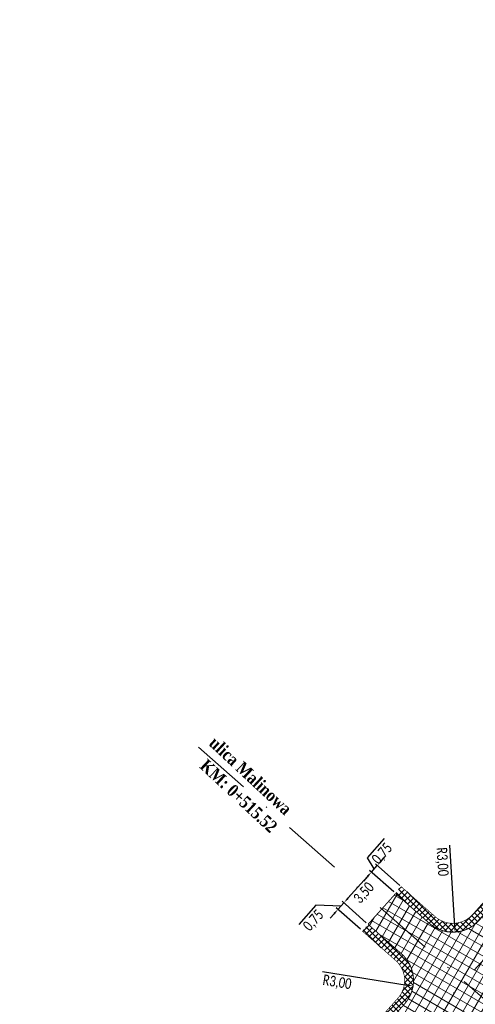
# Model space of a CAD drawing. Header units: metres. Extents: x 7443078 to 7443619, y 5636807 to 5637202.
# Tile 13 of 21: x 7443505 to 7443544, y 5636922 to 5637005. Entities that reach past the tile are written whole.
import ezdxf

# ---------------------------------------------------------------- set-up
doc = ezdxf.new("R2010")
doc.units = ezdxf.units.M
doc.linetypes.add('CENTER2', pattern=[1.125, 0.75, -0.125, 0.125, -0.125])
doc.linetypes.add('Os drogi', pattern=[25.4, 12.7, -6.35, 0, -6.35])
doc.layers.get('Defpoints').update_dxf_attribs({"true_color": 0x999999})
for name, color, linetype in [('_kan_deszcz', 32, 'Continuous'), ('K_krawędź pobocza', 7, 'Continuous'), ('K_pobocze', 32, 'Continuous'), ('K_wymiar', 7, 'Continuous')]:
    doc.layers.add(name, color=color, linetype=linetype)
doc.layers.add('H_jezdnia', color=7, linetype='Continuous', true_color=0xd4d4d4)
doc.layers.add('K_usuń', color=1, linetype='Continuous', lineweight=70)
doc.styles.add('romans1', font='timesbd.ttf', dxfattribs={"width": 0.85})
doc.styles.add('sytuacja 500 opisy', font='calibri.ttf', dxfattribs={"width": 0.75, "height": 0.9})
doc.dimstyles.new('wymiarowanie sytuacja 500', dxfattribs={"dimtxt": 0.9, "dimasz": 0.5, "dimexe": 0.2, "dimexo": 0.2, "dimgap": 0.2, "dimtad": 4, "dimlfac": -1, "dimzin": 1, "dimtxsty": 'sytuacja 500 opisy', "dimcen": 0.5, "dimadec": 4, "dimazin": 1, "dimtfac": 1, "dimtmove": 1, "dimatfit": 3, "dimfxl": 0.2, "dimlwd": -1, "dimlwe": -1, "dimarcsym": 0})
pattern_1 = [(45.09999999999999, (0.4816021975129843, -0.4365310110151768), (-0.2473876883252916, 0.2465256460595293), []), (135.1, (0.4816021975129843, -0.4365310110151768), (-0.2465256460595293, -0.2473876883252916), [])]

# ---------------------------------------------------------------- blocks, each defined once
blk = doc.blocks.new('*D931')
at = {"layer": 'Defpoints', "color": 0, "lineweight": 13, "transparency": 16777216}
for p in [(7443535.620857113, 5636924.106487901), (7443538.582557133, 5636923.628645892)]:
    blk.add_point(p, dxfattribs=at)
at = {"layer": 'K_wymiar', "color": 0, "transparency": 16777216}
blk.add_line((7443530.908631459, 5636924.8667605), (7443538.088940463, 5636923.708286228), dxfattribs=at)
at = {"layer": 'K_wymiar', "color": 0, "lineweight": 13, "transparency": 16777216}
blk.add_solid([(7443538.102213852, 5636923.790555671), (7443538.075667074, 5636923.626016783), (7443538.582557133, 5636923.628645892)], dxfattribs=at)
at = {"layer": 'K_wymiar', "color": 0, "lineweight": 13, "transparency": 16777216, "insert": (7443532.137656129, 5636923.903822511), "char_height": 0.9, "attachment_point": 5, "rotation": 350.8348538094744, "style": 'sytuacja 500 opisy'}
blk.add_mtext('R3,00', dxfattribs=at)
blk = doc.blocks.new('*D932')
at = {"layer": 'Defpoints', "color": 0, "lineweight": 13, "transparency": 16777216}
for p in [(7443541.947662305, 5636931.193431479), (7443542.138848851, 5636928.199529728)]:
    blk.add_point(p, dxfattribs=at)
at = {"layer": 'K_wymiar', "color": 0, "transparency": 16777216}
blk.add_line((7443541.668373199, 5636935.566982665), (7443542.106984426, 5636928.698513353), dxfattribs=at)
at = {"layer": 'K_wymiar', "color": 0, "lineweight": 13, "transparency": 16777216}
blk.add_solid([(7443542.190148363, 5636928.703824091), (7443542.023820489, 5636928.693202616), (7443542.138848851, 5636928.199529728)], dxfattribs=at)
at = {"layer": 'K_wymiar', "color": 0, "lineweight": 13, "transparency": 16777216, "insert": (7443541.002122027, 5636934.154941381), "char_height": 0.9, "attachment_point": 5, "rotation": 273.65387018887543, "style": 'sytuacja 500 opisy'}
blk.add_mtext('R3,00', dxfattribs=at)
blk = doc.blocks.new('*D941')
at = {"layer": 'Defpoints', "color": 0, "lineweight": 13, "transparency": 16777216}
for p in [(7443390.892363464, 5637129.124486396), (7443587.129718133, 5636974.234523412)]:
    blk.add_point(p, dxfattribs=at)
at = {"layer": 'K_wymiar', "color": 0, "transparency": 16777216}
blk.add_line((7443574.808738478, 5636983.959461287), (7443586.737243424, 5636974.544303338), dxfattribs=at)
at = {"layer": 'K_wymiar', "color": 0, "lineweight": 13, "transparency": 16777216}
blk.add_solid([(7443586.788873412, 5636974.60971579), (7443586.685613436, 5636974.478890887), (7443587.129718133, 5636974.234523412)], dxfattribs=at)
at = {"layer": 'K_wymiar', "color": 0, "lineweight": 13, "transparency": 16777216, "insert": (7443575.836899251, 5636982.186236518), "char_height": 0.9, "attachment_point": 5, "rotation": 321.71600034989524, "style": 'sytuacja 500 opisy'}
blk.add_mtext('R250,00', dxfattribs=at)
blk = doc.blocks.new('*D972')
at = {"layer": 'Defpoints', "color": 0, "lineweight": 13, "transparency": 16777216}
for p in [(7443532.728548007, 5636930.689288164), (7443534.267008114, 5636928.30082693), (7443534.767961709, 5636928.859026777)]:
    blk.add_point(p, dxfattribs=at)
at = {"layer": 'K_wymiar', "color": 0, "transparency": 16777216}
for p, q in [((7443534.619113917, 5636928.992609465), (7443532.579700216, 5636930.822870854)), ((7443533.062504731, 5636931.061407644), (7443533.396461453, 5636931.433527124)), ((7443530.347278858, 5636930.468914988), (7443528.889544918, 5636928.844599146)), ((7443532.478071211, 5636930.410188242), (7443530.347278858, 5636930.468914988)), ((7443534.118160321, 5636928.434409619), (7443532.078746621, 5636930.264671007)), ((7443532.227594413, 5636930.131088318), (7443532.728548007, 5636930.689288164)), ((7443532.227594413, 5636930.131088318), (7443532.728548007, 5636930.689288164)), ((7443531.893637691, 5636929.758968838), (7443531.559680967, 5636929.386849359))]:
    blk.add_line(p, q, dxfattribs=at)
at = {"layer": 'K_wymiar', "color": 0, "lineweight": 13, "transparency": 16777216}
for points in [[(7443533.000484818, 5636931.117067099), (7443533.124524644, 5636931.005748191), (7443532.728548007, 5636930.689288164)], [(7443531.831617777, 5636929.814628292), (7443531.955657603, 5636929.703309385), (7443532.227594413, 5636930.131088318)]]:
    blk.add_solid(points, dxfattribs=at)
at = {"layer": 'K_wymiar', "color": 0, "lineweight": 13, "transparency": 16777216, "insert": (7443530.180226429, 5636929.152559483), "char_height": 0.9, "attachment_point": 5, "rotation": 48.09377291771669, "style": 'sytuacja 500 opisy'}
blk.add_mtext('0,75', dxfattribs=at)
blk = doc.blocks.new('*D973')
at = {"layer": 'Defpoints', "color": 0, "lineweight": 13, "transparency": 16777216}
for p in [(7443535.066154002, 5636933.294231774), (7443537.1056406, 5636931.464051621), (7443534.767961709, 5636928.859026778)]:
    blk.add_point(p, dxfattribs=at)
at = {"layer": 'K_wymiar', "color": 0, "transparency": 16777216}
for p, q in [((7443536.956787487, 5636931.597628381), (7443534.917300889, 5636933.427808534)), ((7443533.062417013, 5636931.061339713), (7443534.732212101, 5636932.922098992)), ((7443534.619108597, 5636928.992603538), (7443532.579621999, 5636930.822783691))]:
    blk.add_line(p, q, dxfattribs=at)
at = {"layer": 'K_wymiar', "color": 0, "lineweight": 13, "transparency": 16777216}
for points in [[(7443534.670189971, 5636932.977755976), (7443534.794234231, 5636932.866442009), (7443535.066154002, 5636933.294231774)], [(7443533.000394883, 5636931.116996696), (7443533.124439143, 5636931.005682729), (7443532.728475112, 5636930.689206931)]]:
    blk.add_solid(points, dxfattribs=at)
at = {"layer": 'K_wymiar', "color": 0, "lineweight": 13, "transparency": 16777216, "insert": (7443534.45914918, 5636931.487544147), "char_height": 0.9, "attachment_point": 5, "rotation": 48.09605506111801, "style": 'sytuacja 500 opisy'}
blk.add_mtext('3,50', dxfattribs=at)
blk = doc.blocks.new('*D974')
at = {"layer": 'Defpoints', "color": 0, "lineweight": 13, "transparency": 16777216}
for p in [(7443535.546761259, 5636933.839111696), (7443537.601758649, 5636932.026516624), (7443537.1056406, 5636931.464051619)]:
    blk.add_point(p, dxfattribs=at)
at = {"layer": 'K_wymiar', "color": 0, "transparency": 16777216}
for p, q in [((7443534.716926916, 5636934.493009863), (7443536.160643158, 5636936.129797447)), ((7443535.298702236, 5636933.557879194), (7443534.716926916, 5636934.493009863)), ((7443535.877506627, 5636934.214088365), (7443536.208251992, 5636934.589065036)), ((7443536.955649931, 5636931.596349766), (7443534.900652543, 5636933.408944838)), ((7443535.050643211, 5636933.276646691), (7443535.546761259, 5636933.839111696)), ((7443535.050643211, 5636933.276646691), (7443535.546761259, 5636933.839111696)), ((7443537.451767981, 5636932.158814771), (7443535.396770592, 5636933.971409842)), ((7443534.719897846, 5636932.901670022), (7443534.389152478, 5636932.526693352))]:
    blk.add_line(p, q, dxfattribs=at)
at = {"layer": 'K_wymiar', "color": 0, "lineweight": 13, "transparency": 16777216}
for points in [[(7443535.815010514, 5636934.269212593), (7443535.940002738, 5636934.158964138), (7443535.546761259, 5636933.839111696)], [(7443534.657401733, 5636932.95679425), (7443534.782393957, 5636932.846545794), (7443535.050643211, 5636933.276646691)]]:
    blk.add_solid(points, dxfattribs=at)
at = {"layer": 'K_wymiar', "color": 0, "lineweight": 13, "transparency": 16777216, "insert": (7443536.004913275, 5636934.812054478), "char_height": 0.9, "attachment_point": 5, "rotation": 48.586336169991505, "style": 'sytuacja 500 opisy'}
blk.add_mtext('0,75', dxfattribs=at)

msp = doc.modelspace()

# ---------------------------------------------------------------- hatches: boundary and pattern name
at = {"layer": 'H_jezdnia', "linetype": 'Continuous', "lineweight": 9, "true_color": 0xababab}
h = msp.add_hatch(dxfattribs=at)
h.set_pattern_fill('ANSI37', color=253, scale=0.22, angle=15)
h.set_pattern_definition([(59.99999999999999, (0.4816021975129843, -0.4365310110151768), (-0.6049187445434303, 0.34925), []), (150, (0.4816021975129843, -0.4365310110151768), (-0.34925, -0.6049187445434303), [])])
edge = h.paths.add_edge_path()
edge.add_arc((7443543.871273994, 5636916.830835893), 2.999999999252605, 48.527845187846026, 138.2434027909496, ccw=False)
edge.add_line((7443545.858041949, 5636919.07866887), (7443547.028505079, 5636918.044144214))
edge.add_line((7443547.028505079, 5636918.044144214), (7443549.402630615, 5636920.616916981))
edge.add_line((7443549.402630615, 5636920.616916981), (7443548.211275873, 5636921.669906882))
edge.add_arc((7443550.198043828, 5636923.91773986), 3.000000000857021, 138.2434028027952, 228.5278451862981, ccw=False)
edge.add_line((7443547.960101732, 5636925.915642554), (7443565.375997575, 5636945.423983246))
edge.add_arc((7443567.613939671, 5636943.426080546), 3.000000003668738, 48.8596834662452, 138.2434027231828, ccw=False)
edge.add_line((7443569.587655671, 5636945.685382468), (7443573.05315006, 5636942.657942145))
edge.add_line((7443573.05315006, 5636942.657942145), (7443575.377696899, 5636945.275268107))
edge.add_line((7443575.377696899, 5636945.275268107), (7443571.967281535, 5636948.254005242))
edge.add_arc((7443573.94099754, 5636950.513307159), 3.000000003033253, 138.2434028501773, 228.8596833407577, ccw=False)
edge.add_line((7443571.70305544, 5636952.511209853), (7443579.25248983, 5636960.967676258))
edge.add_arc((7443390.892363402, 5637129.124486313), 252.4999999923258, 318.2434028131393, 318.6858412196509)
edge.add_line((7443580.545369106, 5636962.427193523), (7443576.269263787, 5636965.13773441))
edge.add_arc((7443390.892364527, 5637129.124485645), 247.4999987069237, 318.24340276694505, 318.50361934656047, ccw=False)
edge.add_line((7443575.52258637, 5636964.29751412), (7443544.185604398, 5636929.195528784))
edge.add_arc((7443541.947662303, 5636931.193431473), 2.999999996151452, 228.5863361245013, 318.24340285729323, ccw=False)
edge.add_line((7443539.963190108, 5636928.94357146), (7443537.1056406, 5636931.464051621))
edge.add_line((7443537.1056406, 5636931.464051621), (7443534.76796171, 5636928.859026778))
edge.add_line((7443534.76796171, 5636928.859026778), (7443537.605329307, 5636926.356347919))
edge.add_arc((7443535.620857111, 5636924.1064879), 2.99999999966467, -41.7565972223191, 48.5863361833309, ccw=False)
edge.add_line((7443537.858799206, 5636922.108585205), (7443511.17557303, 5636892.219484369))
edge.add_line((7443511.17557303, 5636892.219484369), (7443514.809083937, 5636888.781672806))
edge.add_line((7443514.809083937, 5636888.781672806), (7443541.6333319, 5636918.828738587))
h.paths.add_polyline_path([(7443473.544857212, 5636850.06760018), (7443477.421821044, 5636846.902491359), (7443514.809083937, 5636888.781672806), (7443511.17557303, 5636892.219484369)])
at = {"layer": 'K_usuń', "linetype": 'ByBlock', "lineweight": 13}
h = msp.add_hatch(dxfattribs=at)
h.set_pattern_fill('ANSI37', color=34, scale=0.11, angle=0.1)
h.set_pattern_definition(pattern_1)
edge = h.paths.add_edge_path()
edge.add_line((7443572.262540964, 5636952.011734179), (7443573.657048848, 5636953.573786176))
edge.add_line((7443573.657048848, 5636953.573786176), (7443572.598378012, 5636953.514101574))
edge.add_line((7443572.598378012, 5636953.514101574), (7443571.70305544, 5636952.511209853))
edge.add_arc((7443573.940997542, 5636950.513307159), 3.000000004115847, 138.2434028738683, 228.859683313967)
edge.add_line((7443571.967281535, 5636948.254005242), (7443575.377696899, 5636945.275268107))
edge.add_line((7443575.377696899, 5636945.275268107), (7443575.886478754, 5636945.84763568))
edge.add_line((7443575.886478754, 5636945.84763568), (7443572.460710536, 5636948.818830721))
edge.add_arc((7443573.940997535, 5636950.513307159), 2.249999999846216, 138.243402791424, 228.8596834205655, ccw=False)
edge = h.paths.add_edge_path()
edge.add_line((7443569.09422667, 5636945.120556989), (7443572.532637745, 5636942.071870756))
edge.add_line((7443572.532637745, 5636942.071870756), (7443573.05315006, 5636942.657942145))
edge.add_line((7443573.05315006, 5636942.657942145), (7443569.587655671, 5636945.685382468))
edge.add_arc((7443567.613939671, 5636943.426080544), 3.0000000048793, 48.85968348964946, 138.2434026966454)
edge.add_line((7443565.375997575, 5636945.423983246), (7443563.910108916, 5636943.781974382))
edge.add_line((7443563.910108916, 5636943.781974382), (7443564.897288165, 5636943.76157799))
edge.add_line((7443564.897288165, 5636943.76157799), (7443565.935483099, 5636944.924507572))
edge.add_arc((7443567.613939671, 5636943.426080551), 2.250000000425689, 48.85968342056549, 138.2434027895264, ccw=False)
h.paths.add_polyline_path([(7443564.897288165, 5636943.76157799), (7443563.910108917, 5636943.781974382), (7443559.937013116, 5636939.331528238), (7443559.996689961, 5636938.272194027)])
edge = h.paths.add_edge_path()
edge.add_line((7443544.185604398, 5636929.195528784), (7443551.214571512, 5636937.068996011))
edge.add_line((7443551.214571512, 5636937.068996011), (7443551.154894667, 5636938.128330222))
edge.add_line((7443551.154894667, 5636938.128330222), (7443543.626118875, 5636929.695004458))
edge.add_arc((7443541.947662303, 5636931.193431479), 2.250000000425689, 228.5863362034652, 318.24340278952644, ccw=False)
edge.add_line((7443540.459308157, 5636929.506036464), (7443537.579297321, 5636932.046328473))
edge.add_line((7443537.579297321, 5636932.046328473), (7443537.083179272, 5636931.483863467))
edge.add_line((7443537.083179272, 5636931.483863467), (7443539.963190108, 5636928.94357146))
edge.add_arc((7443541.947662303, 5636931.193431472), 2.99999999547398, 228.5863361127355, 318.243402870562)
h = msp.add_hatch(dxfattribs=at)
h.set_pattern_fill('ANSI37', color=34, scale=0.11, angle=0.1)
h.set_pattern_definition(pattern_1)
edge = h.paths.add_edge_path()
edge.add_line((7443556.00088413, 5636933.79630934), (7443554.942255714, 5636933.736672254))
edge.add_line((7443554.942255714, 5636933.736672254), (7443547.960101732, 5636925.915642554))
edge.add_arc((7443550.198043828, 5636923.91773986), 2.999999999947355, 138.2434028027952, 228.5278451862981)
edge.add_line((7443548.211275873, 5636921.669906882), (7443549.402630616, 5636920.61691698))
edge.add_line((7443549.402630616, 5636920.61691698), (7443549.863598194, 5636921.22131303))
edge.add_line((7443549.863598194, 5636921.22131303), (7443548.707967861, 5636922.231865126))
edge.add_arc((7443550.198043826, 5636923.917739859), 2.249999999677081, 138.243402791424, 228.5278451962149, ccw=False)
edge.add_line((7443548.519587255, 5636925.416166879), (7443556.00088413, 5636933.79630934))
edge = h.paths.add_edge_path()
edge.add_line((7443541.6333319, 5636918.828738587), (7443539.165401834, 5636916.064297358))
edge.add_line((7443539.165401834, 5636916.064297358), (7443539.793682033, 5636915.641881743))
edge.add_line((7443539.793682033, 5636915.641881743), (7443542.192817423, 5636918.329262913))
edge.add_arc((7443543.871273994, 5636916.830835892), 2.24999999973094, 48.52784517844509, 138.2434027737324, ccw=False)
edge.add_line((7443545.361349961, 5636918.516710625), (7443546.574426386, 5636917.444521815))
edge.add_line((7443546.574426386, 5636917.444521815), (7443547.028505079, 5636918.044144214))
edge.add_line((7443547.028505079, 5636918.044144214), (7443545.858041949, 5636919.07866887))
edge.add_arc((7443543.871273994, 5636916.830835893), 2.999999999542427, 48.52784518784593, 138.2434027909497)
edge = h.paths.add_edge_path()
edge.add_line((7443537.605329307, 5636926.356347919), (7443534.76796171, 5636928.859026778))
edge.add_line((7443534.76796171, 5636928.859026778), (7443534.271843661, 5636928.296561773))
edge.add_line((7443534.271843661, 5636928.296561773), (7443537.109211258, 5636925.793882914))
edge.add_arc((7443535.620857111, 5636924.106487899), 2.250000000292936, -41.75659720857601, 48.58633620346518, ccw=False)
edge.add_line((7443537.299313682, 5636922.608060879), (7443534.348586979, 5636919.302817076))
edge.add_line((7443534.348586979, 5636919.302817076), (7443534.976867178, 5636918.88040146))
edge.add_line((7443534.976867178, 5636918.88040146), (7443537.858799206, 5636922.108585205))
edge.add_arc((7443535.620857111, 5636924.1064879), 2.999999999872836, 318.2434027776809, 408.5863361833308)
h.paths.add_polyline_path([(7443539.793682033, 5636915.641881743), (7443539.165401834, 5636916.064297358), (7443528.020345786, 5636903.580210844), (7443528.085422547, 5636902.526925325)])
h.paths.add_polyline_path([(7443519.294744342, 5636901.314139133), (7443519.235613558, 5636902.374085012), (7443510.630546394, 5636892.735156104), (7443511.17557303, 5636892.219484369)])
h.paths.add_polyline_path([(7443524.079836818, 5636898.040085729), (7443523.025688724, 5636897.985467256), (7443514.809083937, 5636888.781672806), (7443515.354110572, 5636888.266001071)])
h.paths.add_polyline_path([(7443515.354110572, 5636888.266001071), (7443514.809083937, 5636888.781672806), (7443507.17201957, 5636880.22704806), (7443507.233499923, 5636879.169734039)])
h.paths.add_polyline_path([(7443523.583411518, 5636907.244252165), (7443524.601467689, 5636907.258442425), (7443534.976867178, 5636918.88040146), (7443534.348586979, 5636919.302817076)])

# ---------------------------------------------------------------- linework, layer by layer
at = {"layer": '_kan_deszcz', "color": 7, "linetype": 'Os drogi', "lineweight": 9, "ltscale": 0.4, "flags": 128}
msp.add_lwpolyline([(7443612.1023176, 5637008.06121809), (7443592.59525582, 5636981.422275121, -0.02418699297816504), (7443577.387538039, 5636962.632595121), (7443464.637599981, 5636836.336237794, -0.4118223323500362), (7443446.361801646, 5636835.225649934), (7443333.471732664, 5636934.361613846, -0.3740638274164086), (7443331.363055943, 5636949.970935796), (7443370.561157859, 5637009.588886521, 0.03377031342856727), (7443393.784174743, 5637050.70886534), (7443416.899300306, 5637098.980219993, 0.06554346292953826), (7443420.141300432, 5637108.906286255), (7443420.177128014, 5637109.097954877, -0.1259941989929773), (7443425.408854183, 5637120.343039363), (7443435.002584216, 5637132.0592004)], format="xyb", dxfattribs=at)
for points in [[(7443520.410073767, 5636943.856772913), (7443542.909076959, 5636924.011695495)], [(7443542.913581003, 5636924.016740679), (7443565.392187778, 5636904.148816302)]]:
    msp.add_lwpolyline(points, dxfattribs=at)
at = {"layer": 'K_krawędź pobocza', "color": 76, "linetype": 'CENTER2', "ltscale": 3, "const_width": 0.08, "flags": 128}
for points in [[(7443537.1056406, 5636931.464051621), (7443539.963190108, 5636928.94357146, 0.4124615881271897), (7443544.185604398, 5636929.195528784), (7443551.214571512, 5636937.068996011)], [(7443534.76796171, 5636928.859026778), (7443537.605329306, 5636926.356347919, -0.4159677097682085), (7443537.858799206, 5636922.108585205), (7443524.289423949, 5636906.908907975)]]:
    msp.add_lwpolyline(points, format="xyb", dxfattribs=at)
msp.add_lwpolyline([(7443534.76796171, 5636928.859026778), (7443537.1056406, 5636931.464051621)], dxfattribs=at)
at = {"layer": 'K_pobocze', "linetype": 'ByBlock', "ltscale": 4, "const_width": 0.05}
for points in [[(7443537.60175865, 5636932.026516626), (7443540.459308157, 5636929.506036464, 0.4124615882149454), (7443543.626118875, 5636929.695004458), (7443551.154894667, 5636938.128330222)], [(7443534.271843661, 5636928.296561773), (7443537.109211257, 5636925.793882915, -0.415967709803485), (7443537.299313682, 5636922.608060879), (7443523.583411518, 5636907.244252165)]]:
    msp.add_lwpolyline(points, format="xyb", dxfattribs=at)

# ---------------------------------------------------------------- texts
at = {"layer": 'K_wymiar', "lineweight": 13, "char_height": 1.05, "attachment_point": 5, "rotation": 317.03695048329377, "style": 'romans1'}
for s, insert in [('\\A1;ulica Malinowa', (7443524.810234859, 5636941.436514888)), ('\\A1;\\pi-3.15,l4.2,t4.2;KM:^I0+515.52', (7443523.420521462, 5636940.075492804))]:
    msp.add_mtext(s, dxfattribs=dict(at, insert=insert))

# ---------------------------------------------------------------- dimensions: what is measured, and where the dimension line sits
at = {"layer": 'K_wymiar', "lineweight": 13}
for center, mpoint, picture, middle in [((7443390.892363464, 5637129.124486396), (7443587.129718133, 5636974.234523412), '*D941', (7443576.304595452, 5636982.778782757)), ((7443541.947662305, 5636931.193431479), (7443542.138848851, 5636928.199529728), '*D932', (7443541.755472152, 5636934.203049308)), ((7443535.620857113, 5636924.106487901), (7443538.582557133, 5636923.628645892), '*D931', (7443532.257894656, 5636924.649069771))]:
    dim = msp.add_radius_dim(center=center, mpoint=mpoint, dimstyle='wymiarowanie sytuacja 500', dxfattribs=at)
    dim.commit()
    dim.dimension.update_dxf_attribs({"geometry": picture, "text_midpoint": middle, "dimtype": 164})
for p1, p2, distance, picture, middle in [((7443537.1056406, 5636931.464051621), (7443537.60175865, 5636932.026516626), 2.7401669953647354, '*D974', (7443535.4153533, 5636934.143651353)), ((7443534.76796171, 5636928.859026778), (7443537.1056406, 5636931.464051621), 2.740267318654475, '*D973', (7443534.45914918, 5636931.487544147))]:
    dim = msp.add_aligned_dim(p1=p1, p2=p2, distance=distance, dimstyle='wymiarowanie sytuacja 500', dxfattribs=at)
    dim.commit()
    dim.dimension.update_dxf_attribs({"geometry": picture, "text_midpoint": middle})
dim = msp.add_linear_dim(base=(7443532.728548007, 5636930.689288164), p1=(7443534.267008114, 5636928.30082693), p2=(7443534.76796171, 5636928.859026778), angle=48.09377291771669, dimstyle='wymiarowanie sytuacja 500', dxfattribs=at)
dim.commit()
dim.dimension.update_dxf_attribs({"geometry": '*D972', "text_midpoint": (7443530.213696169, 5636930.320067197), "dimtype": 161})

doc.saveas('drawing.dxf')
